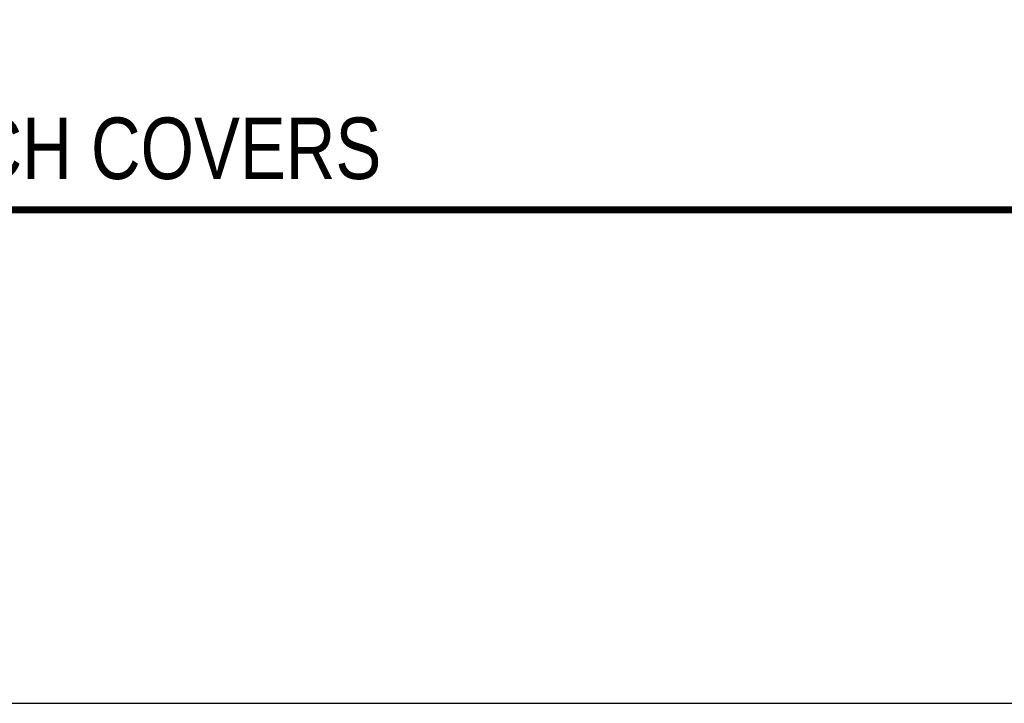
# Model space of a CAD drawing. Header units: inches. Extents: x -9715 to 32893, y -15613 to -1138.
# Tile 21 of 256: x 7276 to 7660, y -12415 to -12148. Entities that reach past the tile are written whole.
import ezdxf
from ezdxf.enums import TextEntityAlignment as Align

# ---------------------------------------------------------------- set-up
doc = ezdxf.new("R2010")
doc.units = ezdxf.units.IN
doc.header["$MEASUREMENT"] = 0
doc.layers.get('0').update_dxf_attribs({"color": 252})
doc.layers.get('DEFPOINTS').update_dxf_attribs({"color": 11})
doc.layers.add('S-ANNO-SYMB', color=2, linetype='Continuous')
doc.styles.add('FT', font='ROMANS.shx', dxfattribs={"width": 0.8, "height": 0.125})
doc.styles.add('TT', font='swiss.ttf', dxfattribs={"width": 0.8, "height": 0.25})

# ---------------------------------------------------------------- blocks, each defined once
blk = doc.blocks.new('SECTION_INFO')
at = {"style": 'TT', "width": 0.8}
blk.add_attdef('SECTION_TITLE', text='', height=0.25, dxfattribs=at).set_placement((0, 0.375), align=Align.TOP_LEFT)
at = {"style": 'FT', "width": 0.8}
blk.add_attdef('SCALE', (0, -0.21875), '', height=0.125, dxfattribs=at)

msp = doc.modelspace()

# ---------------------------------------------------------------- linework, layer by layer
at = {"layer": 'DEFPOINTS'}
msp.add_lwpolyline([(6742.15767, -12415.15395), (9622.15767, -12415.15395), (9622.15767, -10447.15395), (6742.15767, -10447.15395)], close=True, dxfattribs=at)
at = {"layer": 'S-ANNO-SYMB', "const_width": 2.688}
msp.add_lwpolyline([(6876.49245, -12222.6645), (9444.10116, -12222.6645)], dxfattribs=at)

# ---------------------------------------------------------------- block references
at = {"layer": 'S-ANNO-SYMB'}
ref = msp.add_blockref('SECTION_INFO', (6876.49245, -12222.6645), dxfattribs=dict(at, xscale=96.00000428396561, yscale=96.00000428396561, zscale=96.00000428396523))
ref.add_attrib('SECTION_TITLE', 'PLAN SECTION - DOOR TRENCH COVERS', dxfattribs={"layer": '0', "height": 24.0000011, "style": 'TT', "width": 0.8}).set_placement((6876.49245, -12186.6645), align=Align.TOP_LEFT)

doc.saveas('drawing.dxf')
